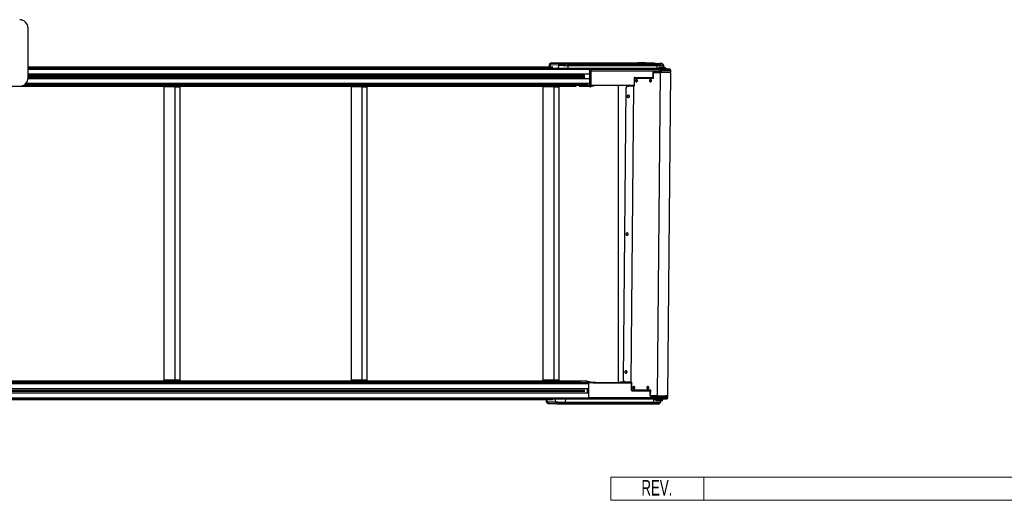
# Model space of a CAD drawing. Header units: millimetres. Extents: x 0 to 420, y 0 to 297.
# Tile 6 of 23: x 139 to 266, y 66 to 128. Entities that reach past the tile are written whole.
import ezdxf
from ezdxf.enums import TextEntityAlignment as Align

# ---------------------------------------------------------------- set-up
doc = ezdxf.new("R2010")
doc.units = ezdxf.units.MM
doc.layers.add('CARTIGLIO', color=140, linetype='Continuous')
doc.styles.add('SLDTEXTSTYLE0', font='TXT', dxfattribs={"width": 0.638298})

# ---------------------------------------------------------------- blocks, each defined once
blk = doc.blocks.new('SW_NOTE_0_27')
at = {"layer": 'CARTIGLIO', "color": 0, "insert": (2.34, 2.58), "char_height": 2, "attachment_point": 2, "style": 'SLDTEXTSTYLE0'}
blk.add_mtext('REV.', dxfattribs=at)
blk = doc.blocks.new('Cartiglio ALUSIC')
at = {"color": 161, "linetype": 'Continuous', "lineweight": 18}
for p, q in [((113.97, 151), (113.97, 154)), ((113.97, 154), (313.62, 154)), ((125.97, 154), (125.97, 151)), ((113.97, 151), (313.62, 151))]:
    blk.add_line(p, q, dxfattribs=at)
at = {"layer": 'CARTIGLIO', "color": 140}
blk.add_blockref('SW_NOTE_0_27', (117.57, 151.04), dxfattribs=at)
at = {"layer": 'CARTIGLIO', "color": 140, "style": 'SLDTEXTSTYLE0', "width": 0.638298}
for tag, p in [('AUTOATTR8', (219.24, 110)), ('AUTOATTR9', (218.12, 100.42)), ('AUTOATTR0', (249.03, 100.31))]:
    blk.add_attdef(tag, text='', height=4, dxfattribs=at).set_placement(p, align=Align.TOP_CENTER)
at = {"layer": 'CARTIGLIO', "color": 140}
for tag in ['AUTOATTR13', 'AUTOATTR12', 'AUTOATTR11', 'AUTOATTR10', 'AUTOATTR7', 'AUTOATTR6', 'AUTOATTR5', 'AUTOATTR4', 'AUTOATTR3', 'AUTOATTR2', 'AUTOATTR1']:
    blk.add_attdef(tag, (0, 0), '', height=4, dxfattribs=at)

msp = doc.modelspace()

# ---------------------------------------------------------------- linework, layer by layer
at = {"color": 7, "linetype": 'Continuous', "lineweight": 25}
for p, q in [((207.66798, 122.06705), (139.959, 122.06705)), ((207.19995, 122.37174), (207.18665, 122.06705)), ((207.40711, 122.58933), (207.22264, 122.42033)), ((207.32813, 122.36338), (207.31658, 122.06705)), ((208.40426, 122.32581), (207.32813, 122.36338)), ((207.34773, 122.41195), (207.50771, 122.58258)), ((207.34773, 122.41195), (208.42385, 122.37438)), ((208.58384, 122.54501), (207.50771, 122.58258)), ((207.54907, 122.60132), (208.62519, 122.56375)), ((218.64719, 122.6234), (207.78065, 122.6136)), ((208.40426, 122.32581), (208.38993, 121.95819)), ((208.42385, 122.37438), (208.58384, 122.54501)), ((209.39021, 122.57779), (209.39035, 122.57738)), ((209.40991, 122.59954), (209.40712, 122.59978)), ((210.30347, 122.56772), (209.45495, 122.59734)), ((209.45495, 122.59734), (209.45678, 122.59731)), ((210.3053, 122.56769), (209.45678, 122.59731)), ((220.98877, 122.54166), (209.56032, 122.55147)), ((209.58211, 122.53191), (221.01057, 122.5221)), ((209.66512, 122.35808), (209.58211, 122.53191)), ((209.60236, 122.60516), (216.76983, 122.61163)), ((221.09357, 122.34827), (209.66512, 122.35808)), ((209.67491, 122.30913), (221.10337, 122.29932)), ((209.67751, 121.95819), (209.67491, 122.30913)), ((210.30347, 122.56772), (210.3053, 122.56769)), ((210.8987, 122.5599), (218.43681, 122.55343)), ((216.80464, 122.5646), (211.25709, 122.5596)), ((216.80646, 122.55483), (216.80464, 122.5646)), ((219.20141, 122.59353), (219.20068, 122.59358)), ((219.80583, 122.57223), (219.21539, 122.59284)), ((219.21539, 122.59284), (219.21722, 122.59281)), ((219.80765, 122.57219), (219.21722, 122.59281)), ((219.27918, 122.59588), (220.70255, 122.59588)), ((219.80583, 122.57223), (219.80765, 122.57219)), ((220.04385, 122.56918), (221.46721, 122.56918)), ((220.70255, 122.59588), (220.61419, 122.59896)), ((220.61419, 122.59896), (220.61601, 122.59893)), ((220.70438, 122.59585), (220.61601, 122.59893)), ((220.70255, 122.59588), (220.70438, 122.59585)), ((220.75719, 122.56918), (220.75284, 122.57383)), ((221.01057, 122.5221), (221.09357, 122.34827)), ((221.10337, 122.29932), (221.10602, 121.94066)), ((221.38497, 122.02457), (221.38596, 122.02527)), ((221.46721, 122.56918), (221.55558, 122.5661)), ((221.46721, 122.56918), (221.46904, 122.56915)), ((221.5574, 122.56607), (221.46904, 122.56915)), ((221.55558, 122.5661), (221.5574, 122.56607)), ((221.97203, 122.36289), (221.79053, 122.53507)), ((222.00153, 122.0243), (221.99395, 122.31374)), ((139.959, 121.95819), (212.27427, 121.95819)), ((139.959, 121.81871), (212.34401, 121.81871)), ((139.959, 121.20148), (212.34001, 121.20148)), ((139.959, 121.18405), (211.80621, 121.18405)), ((139.959, 120.98901), (211.80473, 120.98901)), ((139.959, 120.97669), (211.80209, 120.97669)), ((139.959, 120.92437), (211.77557, 120.92437)), ((139.959, 120.89973), (211.77538, 120.89973)), ((139.959, 120.84741), (211.80111, 120.84741)), ((139.959, 120.83509), (211.80357, 120.83509)), ((212.30017, 121.94822), (221.10602, 121.94066)), ((221.15341, 121.83789), (212.34272, 121.84545)), ((212.34401, 121.81871), (212.34401, 121.73063)), ((212.34401, 121.80517), (212.54567, 121.79813)), ((212.51034, 121.72958), (212.34401, 121.73538)), ((212.37425, 121.72958), (212.34401, 121.73063)), ((212.51034, 121.72958), (212.37425, 121.72958)), ((212.4608, 119.70317), (212.45863, 121.55829)), ((212.45863, 121.55829), (212.59344, 121.55829)), ((221.45312, 121.79813), (212.54567, 121.79813)), ((212.5816, 119.70317), (212.59344, 121.55829)), ((212.61649, 119.70195), (212.62877, 121.62685)), ((212.62877, 121.62685), (221.53876, 121.62685)), ((218.23186, 120.74857), (220.53652, 120.74857)), ((218.45894, 120.74857), (218.45709, 120.67987)), ((218.46559, 120.74857), (218.46414, 120.67987)), ((218.4905, 120.67987), (218.49045, 120.74857)), ((220.27091, 120.74857), (220.26906, 120.67987)), ((220.27756, 120.74857), (220.27612, 120.67987)), ((220.30247, 120.67987), (220.30242, 120.74857)), ((220.59989, 121.37776), (220.59631, 120.81713)), ((220.637, 120.7496), (220.63639, 120.67987)), ((220.66976, 121.30649), (220.6443, 121.30738)), ((220.65968, 121.44632), (221.54034, 121.44632)), ((220.66428, 120.6789), (220.66976, 121.30649)), ((220.70561, 121.3771), (220.73076, 121.37622)), ((220.73076, 121.37622), (221.51595, 121.37622)), ((220.7906, 121.3771), (220.7936, 121.44632)), ((220.79061, 121.37719), (221.48806, 121.37719)), ((221.51595, 121.37622), (221.15202, 79.6763)), ((221.26605, 121.83787), (221.15341, 121.83789)), ((221.31549, 121.9678), (221.2981, 121.87399)), ((221.48806, 121.37719), (221.51595, 121.37622)), ((221.49344, 121.44632), (221.49284, 121.37719)), ((221.53876, 121.62685), (221.54034, 121.44632)), ((222.05082, 121.3788), (222.05142, 121.44762)), ((222.0924, 121.44786), (222.09329, 121.37908)), ((222.25414, 121.86565), (222.23839, 121.95974)), ((222.39061, 121.84253), (222.2611, 121.84705)), ((222.26115, 121.84697), (222.38605, 121.84261)), ((222.31764, 121.80853), (222.31429, 121.80889)), ((222.39061, 121.84253), (222.38605, 121.84261)), ((222.42755, 121.38259), (222.42727, 121.45099)), ((222.52247, 121.45242), (222.52274, 121.3842)), ((222.54698, 79.70064), (222.91092, 121.40056)), ((222.57363, 121.38525), (222.57439, 121.45334)), ((222.6229, 121.45434), (222.62275, 121.38641)), ((222.7999, 121.40941), (222.79902, 121.45989)), ((222.80021, 121.40977), (222.85488, 121.40946)), ((222.90486, 121.47015), (222.90013, 121.65062)), ((67.5277, 119.6218), (210.67367, 119.6218)), ((139.42796, 119.77575), (210.97704, 119.77575)), ((139.4479, 119.7877), (211.22716, 119.7877)), ((139.55882, 119.8659), (212.26016, 119.8659)), ((139.70241, 120.00539), (212.33098, 120.00539)), ((139.9561, 120.62261), (212.33564, 120.62261)), ((139.95725, 120.64005), (211.8021, 120.64005)), ((158.93518, 119.55206), (157.54032, 119.55206)), ((157.54032, 81.68165), (157.54032, 119.55206)), ((158.93518, 119.55206), (159.53917, 119.55206)), ((158.93518, 81.68165), (158.93518, 119.55206)), ((159.53917, 119.55206), (159.53917, 81.68165)), ((183.09483, 119.55206), (181.69997, 119.55206)), ((181.69997, 81.68165), (181.69997, 119.55206)), ((183.09483, 81.68165), (183.09483, 119.55206)), ((183.09483, 119.55206), (183.69882, 119.55206)), ((183.69882, 119.55206), (183.69882, 81.68165)), ((207.8371, 119.55206), (206.44224, 119.55206)), ((206.44224, 81.68165), (206.44224, 119.55206)), ((207.8371, 81.68165), (207.8371, 119.55206)), ((207.8371, 119.55206), (208.44109, 119.55206)), ((208.44109, 119.55206), (208.44109, 81.68165)), ((210.87441, 119.75855), (210.87443, 119.76061)), ((211.46365, 119.73798), (210.87441, 119.75855)), ((211.09375, 119.71437), (211.11768, 119.57795)), ((212.42815, 119.66567), (211.10324, 119.71192)), ((211.10324, 119.71192), (211.12716, 119.5755)), ((212.45208, 119.52925), (211.12716, 119.5755)), ((211.12758, 119.72763), (211.20649, 119.74696)), ((211.46685, 119.8659), (211.46365, 119.73798)), ((211.49385, 119.73798), (211.46365, 119.73798)), ((211.49415, 119.8659), (211.49385, 119.73798)), ((211.55431, 119.73587), (211.49385, 119.73798)), ((211.5543, 119.73482), (211.5553, 119.8659)), ((212.4608, 119.70317), (211.5543, 119.73482)), ((212.45208, 119.52925), (212.42815, 119.66567)), ((212.4608, 119.70317), (212.5816, 119.70317)), ((212.61621, 119.70196), (212.52223, 119.67895)), ((212.52223, 119.67895), (212.54615, 119.54253)), ((213.19717, 119.70195), (212.54615, 119.54253)), ((212.5816, 119.70317), (212.61649, 119.70195)), ((218.17321, 119.70195), (212.61649, 119.70195)), ((216.10611, 119.70195), (216.10611, 81.40176)), ((217.41598, 119.63598), (217.43506, 119.63503)), ((218.05529, 119.63392), (217.41598, 119.63598)), ((218.07437, 119.63296), (217.43506, 119.63503)), ((218.07437, 119.63296), (217.74086, 81.41966)), ((218.10522, 119.63291), (217.77171, 81.41961)), ((218.05529, 119.63392), (218.07437, 119.63296)), ((218.07733, 119.63389), (218.10522, 119.63291)), ((218.15089, 119.63389), (218.07733, 119.63389)), ((218.17879, 119.63291), (218.10522, 119.63291)), ((218.15149, 119.70195), (218.15089, 119.63389)), ((218.15089, 119.63389), (218.17879, 119.63291)), ((218.17206, 120.67941), (218.17321, 119.70195)), ((218.18731, 120.60916), (218.17215, 120.60969)), ((218.18731, 120.60916), (218.17879, 119.63291)), ((218.22042, 120.67987), (218.24831, 120.6789)), ((220.63639, 120.67987), (218.22042, 120.67987)), ((218.24831, 120.6789), (220.66428, 120.6789)), ((218.45174, 120.48139), (218.44366, 120.18098)), ((218.46001, 120.48372), (218.45356, 120.17774)), ((218.49086, 120.17907), (218.49064, 120.48415)), ((220.26372, 120.48139), (220.25563, 120.18098)), ((220.27198, 120.48372), (220.26553, 120.17774)), ((220.30284, 120.17907), (220.30262, 120.48415)), ((220.63639, 120.67987), (220.66428, 120.6789)), ((217.08526, 119.28838), (216.75784, 81.7724)), ((217.10434, 119.28742), (216.77692, 81.77144)), ((217.10434, 119.28742), (217.08526, 119.28838)), ((67.5277, 81.61191), (210.67367, 81.61191)), ((67.84619, 81.45797), (210.99216, 81.45797)), ((68.09616, 81.44602), (211.24213, 81.44602)), ((69.17669, 81.36781), (212.27427, 81.36781)), ((158.93518, 81.68165), (157.54032, 81.68165)), ((159.53917, 81.68165), (158.93518, 81.68165)), ((183.09483, 81.68165), (181.69997, 81.68165)), ((183.69882, 81.68165), (183.09483, 81.68165)), ((207.8371, 81.68165), (206.44224, 81.68165)), ((208.44109, 81.68165), (207.8371, 81.68165)), ((210.78602, 81.5778), (210.77614, 81.52657)), ((210.79555, 81.5791), (210.7844, 81.5213)), ((212.12046, 81.53284), (210.79555, 81.5791)), ((212.09416, 81.39643), (211.28335, 81.42473)), ((211.62746, 81.36781), (211.29856, 81.37929)), ((211.79659, 81.36781), (211.31122, 81.38475)), ((212.09416, 81.39643), (212.12046, 81.53284)), ((212.21428, 81.51713), (212.18798, 81.38071)), ((212.24043, 81.36781), (212.18798, 81.38071)), ((212.87528, 81.35457), (212.21428, 81.51713)), ((217.51752, 81.3526), (212.30594, 81.3526)), ((217.83849, 81.34919), (212.30909, 81.34919)), ((212.87528, 81.35457), (212.8749, 81.3526)), ((212.88184, 81.35354), (212.88452, 81.35345)), ((212.88451, 81.3526), (212.88452, 81.35345)), ((212.88452, 81.35345), (217.37175, 81.35345)), ((217.81722, 81.40213), (216.33961, 81.40213)), ((216.40208, 81.40238), (217.81723, 81.40238)), ((216.75784, 81.7724), (216.77692, 81.77144)), ((216.77257, 81.40578), (217.78759, 81.40578)), ((217.06801, 81.42307), (217.08709, 81.42211)), ((217.10156, 81.42172), (217.74086, 81.41966)), ((217.37174, 81.3526), (217.37175, 81.35345)), ((217.388, 81.35362), (217.38799, 81.3526)), ((217.388, 81.35362), (217.42256, 81.35527)), ((217.42253, 81.3526), (217.42256, 81.35527)), ((217.42256, 81.35527), (217.81681, 81.35527)), ((217.54802, 81.35405), (217.51752, 81.3526)), ((217.8168, 81.35405), (217.54802, 81.35405)), ((217.77171, 81.41961), (217.84528, 81.41961)), ((217.81678, 81.35101), (217.78619, 81.35101)), ((217.78619, 81.35101), (217.83849, 81.34919)), ((217.78759, 81.40578), (217.81726, 81.40579)), ((217.81738, 81.41961), (217.81677, 81.34994)), ((217.82029, 80.37292), (217.83849, 81.34919)), ((217.84528, 81.41961), (217.83676, 80.44336)), ((69.14371, 80.04967), (211.80511, 80.04967)), ((69.14859, 80.24471), (211.80364, 80.24471)), ((69.1489, 80.25703), (211.80099, 80.25703)), ((69.15021, 80.30935), (211.77448, 80.30935)), ((69.15083, 80.33399), (211.7743, 80.33399)), ((69.15214, 80.3863), (211.80002, 80.3863)), ((69.15244, 80.39862), (211.80247, 80.39862)), ((69.15732, 80.59366), (211.801, 80.59366)), ((69.19804, 81.22832), (212.34401, 81.22832)), ((69.19804, 80.6111), (212.34401, 80.6111)), ((212.1123, 80.6111), (212.10151, 80.03223)), ((212.23869, 80.6111), (212.23228, 80.03223)), ((212.27359, 80.6111), (212.26718, 80.03223)), ((212.34401, 80.6111), (212.34401, 81.22832)), ((217.82161, 80.44389), (217.83676, 80.44336)), ((217.86683, 80.37463), (217.89472, 80.37366)), ((218.10598, 80.30487), (217.86856, 80.30487)), ((217.87523, 80.30397), (217.87887, 80.30384)), ((217.87887, 80.30384), (220.18354, 80.30384)), ((220.31251, 80.37363), (217.89655, 80.37363)), ((218.10346, 80.57112), (218.10062, 80.87155)), ((218.10598, 80.30487), (218.10533, 80.37363)), ((218.11264, 80.30518), (218.10598, 80.30487)), ((218.11168, 80.5688), (218.11058, 80.87479)), ((218.11264, 80.30518), (218.11239, 80.37363)), ((218.13746, 80.30487), (218.11264, 80.30518)), ((218.13871, 80.37363), (218.13746, 80.30487)), ((219.91796, 80.30487), (218.13746, 80.30487)), ((218.14784, 80.8754), (218.14229, 80.57032)), ((219.91544, 80.57112), (219.9126, 80.87155)), ((219.91796, 80.30487), (219.91731, 80.37363)), ((219.92461, 80.30518), (219.91796, 80.30487)), ((219.92366, 80.5688), (219.92255, 80.87479)), ((219.92461, 80.30518), (219.92436, 80.37363)), ((219.94944, 80.30487), (219.92461, 80.30518)), ((219.95069, 80.37363), (219.94944, 80.30487)), ((220.15407, 80.30487), (219.94944, 80.30487)), ((219.95981, 80.8754), (219.95427, 80.57032)), ((220.18354, 80.30384), (220.15407, 80.30487)), ((220.18536, 80.30381), (220.15589, 80.30484)), ((220.23593, 79.67541), (220.24213, 80.23537)), ((220.28461, 80.37363), (220.28401, 80.30487)), ((220.30704, 79.74604), (220.31251, 80.37363)), ((69.1283, 79.27552), (212.27427, 79.27552)), ((69.19804, 80.03223), (212.34401, 80.03223)), ((69.19804, 79.41501), (212.34401, 79.41501)), ((70.94483, 79.16666), (207.66798, 79.16666)), ((206.81413, 79.16666), (206.82069, 78.91625)), ((206.84252, 78.86727), (207.02402, 78.69508)), ((206.94887, 78.9079), (206.94331, 79.16666)), ((206.94887, 78.9079), (208.025, 78.87033)), ((208.04375, 78.82177), (206.96762, 78.85934)), ((206.96762, 78.85934), (207.12463, 78.6887)), ((208.025, 78.87033), (208.01628, 79.27552)), ((208.04375, 78.82177), (208.20075, 78.65113)), ((209.28501, 78.80547), (209.19903, 78.63802)), ((220.71347, 78.79566), (209.28501, 78.80547)), ((209.30615, 79.27552), (209.29565, 78.85365)), ((209.29565, 78.85365), (220.72411, 78.84384)), ((210.73837, 79.21064), (210.73907, 79.27552)), ((220.73302, 79.20206), (210.73837, 79.21064)), ((211.77076, 79.27552), (212.17443, 79.26143)), ((221.08188, 79.26143), (212.17443, 79.26143)), ((212.34401, 79.41501), (212.34401, 80.03223)), ((212.34401, 79.42664), (221.17046, 79.42664)), ((220.28158, 79.74692), (220.30704, 79.74604)), ((220.28734, 79.60744), (220.42847, 79.60744)), ((220.29088, 79.60707), (220.29453, 79.60694)), ((220.29453, 79.60694), (221.17518, 79.60694)), ((220.33985, 79.67721), (220.365, 79.67633)), ((220.36683, 79.6763), (221.15202, 79.6763)), ((220.42669, 79.6763), (220.42847, 79.60744)), ((220.42711, 79.66012), (220.46725, 79.66012)), ((220.42724, 79.65519), (220.8287, 79.64118)), ((220.87412, 79.62897), (220.42784, 79.63168)), ((220.42793, 79.62847), (220.91053, 79.62554)), ((220.4284, 79.61035), (221.0775, 79.61035)), ((221.00989, 79.64118), (220.46725, 79.66012)), ((220.62748, 78.62821), (220.71347, 78.79566)), ((220.72411, 78.84384), (220.73302, 79.20206)), ((220.81468, 79.64026), (220.8142, 79.62934)), ((220.92586, 79.222), (220.9416, 79.12791)), ((220.96816, 79.63631), (221.05531, 79.63327)), ((220.98394, 79.62437), (220.98379, 79.61035)), ((221.12889, 79.6763), (221.12845, 79.6259)), ((221.17046, 79.42664), (221.17518, 79.60694)), ((221.40744, 78.64048), (221.59191, 78.80948)), ((221.61469, 78.85823), (221.62348, 79.05944)), ((221.68638, 79.62103), (221.68687, 79.6777)), ((221.72723, 79.67795), (221.72569, 79.62682)), ((221.8645, 79.11985), (221.88189, 79.21366)), ((221.88903, 79.61453), (221.88899, 79.61993)), ((222.06136, 79.61734), (222.06273, 79.68113)), ((222.15799, 79.68257), (222.15664, 79.61963)), ((222.20942, 79.62131), (222.20982, 79.6835)), ((222.25752, 79.62328), (222.25844, 79.68449)), ((222.25869, 79.64308), (222.25799, 79.6233)), ((222.43347, 79.64308), (222.25869, 79.64308)), ((222.43511, 79.69006), (222.43347, 79.64308)), ((222.53183, 79.45037), (222.5397, 79.63073)), ((207.12463, 78.6887), (208.20075, 78.65113)), ((207.16383, 78.67), (208.23996, 78.63243)), ((208.24178, 78.6324), (208.23996, 78.63243)), ((220.60536, 78.61031), (209.17691, 78.62012)), ((209.19903, 78.63802), (220.62748, 78.62821))]:
    msp.add_line(p, q, dxfattribs=at)
at = {"color": 7, "linetype": 'Continuous', "lineweight": 25, "flags": 128}
for points in [[(207.58768, 122.61253), (207.58657, 122.61251), (207.51913, 122.61135), (207.47493, 122.60982), (207.45558, 122.60798), (207.4618, 122.6059), (207.46622, 122.60545)], [(207.46622, 122.60545), (207.49334, 122.60365), (207.54907, 122.60132)], [(207.78065, 122.6136), (207.67481, 122.61327), (207.58768, 122.61253)], [(209.40431, 122.59979), (209.3994, 122.60026), (209.39545, 122.60158), (209.40776, 122.60275), (209.4359, 122.60373), (209.47883, 122.60447), (209.535, 122.60495), (209.60236, 122.60516)], [(209.45495, 122.59734), (209.41948, 122.59883), (209.40431, 122.59979)], [(219.32891, 122.5702), (219.33452, 122.56865), (219.33376, 122.56697)], [(220.75284, 122.57383), (220.75325, 122.57336), (220.75521, 122.56918)], [(221.55558, 122.5661), (221.6386, 122.56282), (221.69819, 122.5596), (221.73325, 122.55649), (221.74317, 122.55356), (221.74239, 122.55311)], [(222.11761, 122.02137), (222.15575, 122.01967), (222.17013, 122.01807), (222.16991, 122.01772)], [(212.27427, 121.95819), (212.28788, 121.95551), (212.30096, 121.94757), (212.31302, 121.93468), (212.32359, 121.91734), (212.33226, 121.8962), (212.3387, 121.87208), (212.34267, 121.84592), (212.34401, 121.81871)], [(221.10602, 121.94066), (221.29389, 121.94075), (221.31048, 121.94078)], [(221.10602, 121.94066), (221.10706, 121.92074), (221.10983, 121.90161), (221.11423, 121.88399), (221.12011, 121.86851), (221.12725, 121.85576), (221.13538, 121.84619), (221.14421, 121.84016), (221.15341, 121.83789)], [(221.22913, 121.81718), (221.22901, 121.8171), (221.23052, 121.8163)], [(221.53876, 121.62685), (221.53687, 121.66005), (221.53185, 121.69193), (221.52387, 121.7213), (221.51324, 121.74709), (221.50035, 121.76835), (221.48566, 121.7843), (221.46972, 121.79435), (221.45312, 121.79813)], [(222.80021, 121.40977), (222.84013, 121.40551), (222.85502, 121.40142), (222.84473, 121.39754), (222.80936, 121.39392), (222.74924, 121.39059), (222.66491, 121.38757), (222.55715, 121.38489), (222.42697, 121.38259), (222.27555, 121.38067), (222.10428, 121.37916), (221.91476, 121.37807), (221.70872, 121.37741), (221.48806, 121.37719)], [(222.85488, 121.40946), (222.89562, 121.40511), (222.91081, 121.40094), (222.90031, 121.39698), (222.86422, 121.39329), (222.80287, 121.38989), (222.71682, 121.38681), (222.60686, 121.38408), (222.47402, 121.38172), (222.31951, 121.37977), (222.14475, 121.37822), (221.95136, 121.37711), (221.74112, 121.37644), (221.51595, 121.37622)], [(221.53876, 121.62685), (221.76331, 121.62708), (221.97259, 121.62776), (222.16458, 121.62889), (222.33744, 121.63046), (222.4895, 121.63246), (222.6193, 121.63485), (222.72558, 121.63763), (222.80732, 121.64076), (222.86374, 121.64422), (222.89429, 121.64796), (222.90013, 121.65062)], [(222.32092, 121.80683), (222.3201, 121.80817), (222.31764, 121.80853)], [(222.70855, 121.82521), (222.726, 121.82164), (222.72189, 121.8179), (222.71684, 121.81697)], [(211.12758, 119.72763), (211.1167, 119.72478), (211.10758, 119.72199), (211.10056, 119.71937), (211.09593, 119.71703), (211.09385, 119.71504), (211.0944, 119.71349), (211.09758, 119.71244), (211.10324, 119.71192)], [(211.12716, 119.5755), (211.1215, 119.57602), (211.11833, 119.57707), (211.11768, 119.57795)], [(218.48824, 120.48713), (218.43613, 120.47519), (218.39174, 120.44118), (218.36184, 120.39028), (218.35097, 120.33023), (218.36079, 120.27019), (218.3898, 120.21929), (218.4336, 120.18528), (218.4855, 120.17334), (218.53761, 120.18528), (218.58199, 120.21929), (218.6119, 120.27019), (218.62277, 120.33023), (218.61294, 120.39028), (218.58393, 120.44118), (218.54014, 120.47519), (218.48824, 120.48713)], [(220.30021, 120.48713), (220.2481, 120.47519), (220.20372, 120.44118), (220.17381, 120.39028), (220.16294, 120.33023), (220.17276, 120.27019), (220.20178, 120.21929), (220.24557, 120.18528), (220.29747, 120.17334), (220.34958, 120.18528), (220.39397, 120.21929), (220.42387, 120.27019), (220.43474, 120.33023), (220.42492, 120.39028), (220.3959, 120.44118), (220.35211, 120.47519), (220.30021, 120.48713)], [(217.57096, 118.30964), (217.56026, 118.36971), (217.52874, 118.42072), (217.48119, 118.45488), (217.42487, 118.46701), (217.36834, 118.45525), (217.3202, 118.42139), (217.28779, 118.37059), (217.27604, 118.31059), (217.28674, 118.25051), (217.31826, 118.1995), (217.36581, 118.16534), (217.42213, 118.15321), (217.47866, 118.16498), (217.5268, 118.19883), (217.55921, 118.24963), (217.57096, 118.30964)], [(217.41577, 100.5279), (217.40507, 100.58798), (217.37354, 100.63898), (217.326, 100.67315), (217.26968, 100.68527), (217.21315, 100.67351), (217.16501, 100.63965), (217.1326, 100.58886), (217.12085, 100.52885), (217.13155, 100.46877), (217.16307, 100.41777), (217.21062, 100.3836), (217.26694, 100.37148), (217.32347, 100.38324), (217.37161, 100.4171), (217.40402, 100.46789), (217.41577, 100.5279)], [(217.26057, 82.74616), (217.24987, 82.80624), (217.21835, 82.85724), (217.17081, 82.89141), (217.11449, 82.90354), (217.05796, 82.89177), (217.00982, 82.85792), (216.97741, 82.80712), (216.96566, 82.74711), (216.97636, 82.68704), (217.00788, 82.63603), (217.05542, 82.60187), (217.11175, 82.58974), (217.16828, 82.6015), (217.21642, 82.63536), (217.24883, 82.68616), (217.26057, 82.74616)], [(212.34401, 81.22832), (212.34267, 81.25554), (212.3387, 81.2817), (212.33226, 81.30582), (212.32359, 81.32696), (212.31302, 81.3443), (212.30096, 81.35719), (212.28788, 81.36513), (212.27427, 81.36781)], [(212.80594, 81.37162), (212.85257, 81.37079), (212.93203, 81.36972), (213.01518, 81.369), (213.09464, 81.36867), (213.16335, 81.36878), (213.2152, 81.36931), (213.24558, 81.37022), (213.2518, 81.37142), (213.23331, 81.3728), (213.19173, 81.37425), (213.13078, 81.37564), (213.05586, 81.37684), (212.97364, 81.37775), (212.89141, 81.37828), (212.81649, 81.37838), (212.77899, 81.37825)], [(218.14256, 80.87919), (218.09045, 80.86724), (218.04606, 80.83323), (218.01616, 80.78233), (218.00529, 80.72229), (218.01511, 80.66225), (218.04413, 80.61134), (218.08792, 80.57733), (218.13982, 80.56539), (218.19193, 80.57733), (218.23631, 80.61134), (218.26622, 80.66225), (218.27709, 80.72229), (218.26727, 80.78233), (218.23825, 80.83323), (218.19446, 80.86724), (218.14256, 80.87919)], [(219.95453, 80.87919), (219.90242, 80.86724), (219.85804, 80.83323), (219.82813, 80.78233), (219.81726, 80.72229), (219.82708, 80.66225), (219.8561, 80.61134), (219.89989, 80.57733), (219.95179, 80.56539), (220.0039, 80.57733), (220.04829, 80.61134), (220.07819, 80.66225), (220.08906, 80.72229), (220.07924, 80.78233), (220.05022, 80.83323), (220.00643, 80.86724), (219.95453, 80.87919)], [(212.27427, 79.27552), (212.28788, 79.2782), (212.30096, 79.28614), (212.31302, 79.29903), (212.32359, 79.31638), (212.33226, 79.33751), (212.3387, 79.36163), (212.34267, 79.3878), (212.34401, 79.41501)], [(220.92918, 79.20216), (220.92088, 79.20215), (220.73302, 79.20206)], [(220.8287, 79.64118), (220.81725, 79.64069), (220.81499, 79.6401), (220.82204, 79.63944), (220.83803, 79.63874), (220.86209, 79.63804), (220.89295, 79.63738), (220.92895, 79.63679), (220.96816, 79.63631)], [(221.68643, 79.62763), (221.72796, 79.62677), (221.80215, 79.62486), (221.85509, 79.62291), (221.88394, 79.62103), (221.88714, 79.61931), (221.86452, 79.61786), (221.8173, 79.61674), (221.74801, 79.61602), (221.6604, 79.61573), (221.55917, 79.6159), (221.44977, 79.61652), (221.33809, 79.61754), (221.23015, 79.61891), (221.13174, 79.62057), (221.04817, 79.62242), (220.98394, 79.62437), (220.98394, 79.62437)], [(221.0775, 79.61035), (221.29147, 79.61057), (221.49047, 79.61124), (221.67248, 79.61235), (221.83566, 79.61388), (221.97836, 79.61583), (222.09914, 79.61817), (222.19678, 79.62087), (222.27028, 79.62392), (222.31891, 79.62727), (222.34217, 79.63091), (222.33983, 79.63478), (222.31191, 79.63885), (222.25869, 79.64308)], [(221.17046, 79.42664), (221.16799, 79.39358), (221.16241, 79.36207), (221.15393, 79.33328), (221.14286, 79.30824), (221.1296, 79.2879), (221.11464, 79.27298), (221.09854, 79.26405), (221.08188, 79.26143)], [(221.12846, 79.62724), (221.12576, 79.62691), (221.13205, 79.62559), (221.1628, 79.62414)], [(221.1628, 79.62414), (221.21529, 79.62268), (221.28485, 79.62136), (221.3653, 79.62028), (221.4495, 79.61955), (221.52995, 79.61922), (221.59952, 79.61933), (221.65202, 79.61987), (221.68278, 79.62078), (221.68908, 79.622), (221.68639, 79.62237)], [(221.17046, 79.42664), (221.39501, 79.42686), (221.60429, 79.42755), (221.79628, 79.42868), (221.96914, 79.43025), (222.1212, 79.43225), (222.25099, 79.43464), (222.35727, 79.43742), (222.43902, 79.44055), (222.49544, 79.44401), (222.52599, 79.44775), (222.53183, 79.45037)], [(221.17518, 79.60694), (221.39276, 79.60715), (221.59613, 79.60779), (221.78347, 79.60885), (221.95309, 79.61032), (222.10348, 79.61219), (222.23328, 79.61444), (222.34133, 79.61705), (222.42665, 79.61999), (222.48848, 79.62325), (222.52627, 79.62679), (222.53968, 79.63057), (222.52857, 79.63457), (222.49307, 79.63876), (222.43347, 79.64308)]]:
    msp.add_lwpolyline(points, dxfattribs=at)
at = {"color": 7, "linetype": 'Continuous', "lineweight": 25}
for centre, radius, start, end in [((138.88671, 127.1352), 1.0723, 0, 90), ((207.30283, 122.96224), 0.59939, 260.1172414, 272.4197939), ((207.32, 122.93437), 0.52316, 259.2759917, 273.037955), ((207.4035, 122.36121), 0.0754, 137.7073924, 178.3485787), ((207.49355, 123.125), 0.5426, 260.8329942, 271.4955057), ((207.5499, 122.54446), 0.05686, 90.8402784, 137.899009), ((208.68237, 107.181), 15.41305, 87.3677986, 91.6232177), ((208.30497, 122.88665), 0.30459, 258.7925174, 273.2084623), ((208.94323, 140.62275), 18.05091, 268.0278345, 271.4193661), ((208.47963, 122.32364), 0.0754, 137.7073924, 178.3485787), ((209.65032, 168.82343), 46.51431, 268.4649352, 270.0302947), ((209.62926, 166.89568), 44.53762, 268.4491035, 270.0461264), ((208.62603, 122.50689), 0.05686, 90.8402784, 137.899009), ((209.56129, 158.96062), 36.42872, 268.4624688, 270.0327611), ((209.54081, 156.67569), 34.12423, 268.4624688, 270.0327611), ((209.5545, 122.52306), 0.029, 17.7603116, 78.4209392), ((209.59871, 122.5754), 0.02999, 32.4176643, 82.9996731), ((209.55574, 122.31073), 0.11919, 359.227343, 23.4046973), ((210.88628, 144.28083), 21.72093, 268.4624688, 270.0327611), ((217.22698, 71.79235), 50.82133, 87.6296244, 90.5153953), ((216.75507, 122.56431), 0.04957, 0.3431361, 72.6738024), ((216.81682, 24.60545), 97.95916, 89.1397161, 90.0071236), ((218.68765, 135.66114), 13.11011, 268.9036817, 272.8248817), ((218.77386, 53.65266), 68.97086, 88.4710092, 90.105229), ((219.27729, 122.57334), 0.02262, 48.1260906, 85.20754), ((220.69329, 122.55974), 0.03731, 14.6675948, 75.6256251), ((220.70194, 122.52615), 0.06974, 43.1371913, 88.0006089), ((221.20155, 133.34705), 10.80749, 268.8718741, 272.8684322), ((220.98295, 122.51325), 0.029, 17.7603116, 78.4209392), ((221.26553, 130.64303), 8.12493, 268.2017583, 273.7048156), ((221.34716, 133.48922), 11.14384, 268.6960529, 273.2142431), ((220.98419, 122.30092), 0.11919, 359.227343, 23.4046973), ((221.37475, 133.04609), 10.7502, 268.5534435, 273.3019873), ((221.86729, 132.31448), 10.30121, 267.3163569, 271.6834624), ((221.68145, 108.81486), 13.21372, 88.108442, 91.2813831), ((220.7359, 121.31018), 0.06624, 94.4440195, 183.1916036), ((221.43181, 118.00096), 3.8216, 88.7991954, 93.0401538), ((221.90622, 136.83253), 15.03143, 267.4235223, 271.5808939), ((221.87659, 133.3951), 11.53562, 267.1255344, 271.8755747), ((221.36319, 122.2224), 0.25903, 259.388148, 273.1211847), ((221.87291, 135.93804), 13.98308, 267.9687964, 271.4977389), ((221.76712, 143.13317), 21.33735, 269.1568114, 272.5510811), ((221.95329, 136.87782), 15.43702, 268.4670975, 273.5340456), ((222.32746, 117.75919), 4.08384, 84.6455403, 89.178007), ((138.88671, 120.70142), 1.0723, 270, 0), ((211.04856, 119.2766), 0.50962, 109.0598361, 137.3609858), ((212.41524, 120.09692), 0.43144, 271.7146995, 284.3569982), ((212.43917, 119.9605), 0.43144, 271.7146995, 284.3569982), ((217.42605, 119.29528), 0.34086, 91.6916984, 181.1595979), ((217.44513, 119.29432), 0.34086, 91.6916984, 181.1595979), ((218.07781, 126.48638), 6.8525, 269.8117144, 269.9959627), ((218.1059, 129.2264), 9.59349, 269.8117144, 269.9959627), ((218.22188, 120.62114), 0.05875, 91.4208365, 147.926491), ((218.25345, 120.61285), 0.06624, 94.4440195, 183.1916036), ((218.43842, 120.33193), 0.15986, 280.4715853, 75.5296324), ((220.25029, 120.33187), 0.15995, 280.947752, 75.4999209), ((217.39593, 118.3115), 0.15763, 273.6998165, 80.5452856), ((217.24074, 100.52976), 0.15763, 273.6998164, 80.5452856), ((217.08555, 82.74802), 0.15763, 273.6998165, 80.5452856), ((211.01343, 81.90841), 0.45095, 221.1105067, 267.2967378), ((210.79219, 81.56809), 0.01151, 73.0349121, 122.4154253), ((210.99199, 78.83458), 2.62339, 84.5285802, 89.9962958), ((211.21602, 81.34605), 0.10332, 18.7660877, 75.3591095), ((212.04624, 80.82246), 0.57596, 75.7539435, 85.2277075), ((212.07255, 80.95888), 0.57596, 75.7539435, 85.2277075), ((212.88453, 81.39211), 0.03867, 256.1606126, 269.9873505), ((217.09485, 81.75926), 0.33726, 177.7674058, 265.4368622), ((217.11314, 81.75802), 0.33649, 177.7136311, 268.0263236), ((217.37472, 81.82304), 0.4696, 269.6372033, 271.6198748), ((217.77239, 91.0131), 9.59349, 269.8117144, 269.9959627), ((217.87029, 80.43267), 0.05814, 211.7182304, 266.5902703), ((217.90147, 80.43835), 0.06491, 175.5726069, 265.6489342), ((218.09274, 80.72398), 0.15986, 280.4715862, 75.5296315), ((219.90471, 80.72398), 0.15986, 280.4715827, 75.5296349), ((206.92377, 79.51089), 0.60351, 260.1662686, 272.3843679), ((206.96496, 79.8128), 0.95347, 262.6253966, 270.1598496), ((207.023, 78.90861), 0.07412, 180.5487081, 221.6647778), ((209.27106, 125.36795), 46.51431, 268.4649352, 270.0302947), ((208.09912, 78.87104), 0.07412, 180.5487081, 221.6647778), ((209.24916, 123.34307), 44.53762, 268.4491035, 270.0461264), ((209.18058, 78.8538), 0.11508, 335.163324, 359.9222303), ((220.37175, 79.74102), 0.06491, 175.5726069, 265.6489342), ((220.60903, 78.844), 0.11508, 335.163324, 359.9222303), ((220.9617, 91.03031), 12.23717, 268.8376437, 272.9514166), ((220.99533, 89.62035), 10.77993, 268.5582985, 273.293737), ((220.91838, 79.20027), 0.18537, 160.7340618, 179.4455121), ((221.50502, 90.82183), 11.61428, 267.1416595, 271.8595125), ((221.04019, 77.47265), 2.15947, 89.8173748, 92.8960945), ((220.98978, 79.39228), 0.26872, 259.6714224, 272.9065897), ((221.49994, 93.16517), 14.05005, 267.974736, 271.4868516), ((220.95076, 72.85444), 6.78699, 88.4987613, 89.500787), ((221.49828, 89.80147), 10.74321, 267.3975023, 271.575939), ((221.33586, 107.82721), 28.56691, 269.4905822, 271.9616078), ((221.57849, 95.22005), 15.5496, 268.4283824, 273.5709325), ((207.11563, 79.3436), 0.65496, 261.9595267, 270.7870562), ((207.16643, 78.7259), 0.05596, 221.6605903, 267.3342722), ((209.1782, 115.06674), 36.42872, 268.4624688, 270.0327611), ((208.24256, 78.68833), 0.05596, 221.6605903, 267.3342722), ((209.15739, 112.74434), 34.12423, 268.4624688, 270.0327611), ((209.17362, 78.6468), 0.02688, 277.0172508, 340.9494301), ((220.60208, 78.63699), 0.02688, 277.0172508, 340.9494301), ((220.81383, 90.27085), 11.6624, 268.9757734, 272.6672162), ((220.85014, 89.27203), 10.64614, 268.8016121, 273.0006708)]:
    msp.add_arc(centre, radius, start, end, dxfattribs=at)
for centre, major_axis, ratio, start_param, end_param in [((219.36659, 122.59283), (0.17455, -0.00152), 0.015098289, 2.09537445, 3.35192589), ((219.36659, 122.59283), (0.17455, -0.00152), 0.015098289, 3.35192589, 3.664952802), ((219.95681, 122.57223), (0.17436, -0.00152), 0.015130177, 3.66556165, 5.235140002), ((212.37142, 121.55525), (0.00176, 0.17436), 0.500093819, 4.734881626, 6.270771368), ((212.50618, 121.55525), (0.00351, 0.17435), 0.500111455, 4.739922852, 6.275812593), ((212.54152, 121.6238), (0.00351, 0.17435), 0.500111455, 4.739922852, 6.275812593), ((218.23247, 120.6788), (-0.00243, 0.06974), 0.865366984, 6.253094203, 7.815163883), ((220.53591, 120.81835), (-0.00243, 0.06974), 0.865366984, 3.111501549, 4.664844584), ((220.66029, 121.37655), (-0.00243, 0.06974), 0.865366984, 6.253094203, 7.806437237), ((217.8807, 80.37353), (0.00725, 0.06941), 0.864320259, 1.669546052, 3.231615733), ((220.18171, 80.23415), (0.00725, 0.06941), 0.864320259, 4.819865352, 6.373208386), ((210.79071, 79.20516), (-0.00216, 0.10461), 0.500038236, 0.822775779, 1.508077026), ((212.17332, 79.43576), (-0.00351, 0.17435), 0.499584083, 3.11407649, 3.536729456), ((220.29635, 79.67663), (0.00725, 0.06941), 0.864320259, 1.678272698, 3.231615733), ((221.41528, 75.7557), (0.04716, 17.72649), 0.029772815, 1.350794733, 1.351672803)]:
    msp.add_ellipse(centre, major_axis=major_axis, ratio=ratio, start_param=start_param, end_param=end_param, dxfattribs=at)
for points, knots in [([(139.959, 123.91831), (139.959, 124.04908), (139.959, 124.31466), (139.959, 124.71278), (139.959, 125.07689), (139.959, 125.40062), (139.959, 125.68358), (139.959, 125.95025), (139.959, 126.19699), (139.959, 126.41969), (139.959, 126.61422), (139.959, 126.77955), (139.959, 126.92707), (139.959, 127.04398), (139.959, 127.12122), (139.959, 127.13059), (139.959, 127.1352)], [0, 0, 0, 0, 0.077631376, 0.157663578, 0.23995133, 0.304275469, 0.368606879, 0.434299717, 0.499999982, 0.56569282, 0.631393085, 0.695717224, 0.760048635, 0.842329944, 0.922366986, 1, 1, 1, 1]), ([(139.959, 120.70142), (139.959, 120.70603), (139.959, 120.7154), (139.959, 120.79263), (139.959, 120.90954), (139.959, 121.05706), (139.959, 121.22238), (139.959, 121.41692), (139.959, 121.6396), (139.959, 121.88636), (139.959, 122.15302), (139.959, 122.43599), (139.959, 122.75971), (139.959, 123.12383), (139.959, 123.52195), (139.959, 123.78754), (139.959, 123.91831)], [0, 0, 0, 0, 0.077626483, 0.157663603, 0.239951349, 0.304275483, 0.368606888, 0.434299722, 0.499999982, 0.565692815, 0.631393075, 0.69571721, 0.760048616, 0.842329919, 0.922371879, 1, 1, 1, 1]), ([(207.22419, 122.42105), (207.22009, 122.41716), (207.21032, 122.40792), (207.20147, 122.39012), (207.20125, 122.37716), (207.20118, 122.37246)], [0, 0, 0, 0, 0.315685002, 0.751949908, 1, 1, 1, 1]), ([(207.58838, 122.61249), (207.57842, 122.61239), (207.54245, 122.61201), (207.49924, 122.61097), (207.46661, 122.6097), (207.45205, 122.6084), (207.44275, 122.60717), (207.43347, 122.60468), (207.42375, 122.60135), (207.41762, 122.59685), (207.41535, 122.59518)], [0, 0, 0, 0, 0.109618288, 0.395469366, 0.684126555, 0.83554225, 0.904805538, 0.944191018, 0.97930583, 1, 1, 1, 1]), ([(208.32293, 122.58252), (208.3137, 122.58287), (208.28699, 122.58387), (208.26559, 122.58484), (208.25305, 122.58634), (208.2546, 122.58596), (208.25503, 122.58585)], [0, 0, 0, 0, 0.2406779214, 0.6955570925, 0.9162890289, 1, 1, 1, 1]), ([(221.37321, 122.02417), (221.37269, 122.02409), (221.37075, 122.02381), (221.36459, 122.02238), (221.35261, 122.01802), (221.33775, 122.00848), (221.32335, 121.99247), (221.31876, 121.97824), (221.31639, 121.97087)], [0, 0, 0, 0, 0.047782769, 0.175731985, 0.315148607, 0.520451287, 0.751772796, 1, 1, 1, 1]), ([(221.78421, 122.54002), (221.78179, 122.54183), (221.77549, 122.54656), (221.76656, 122.55019), (221.7567, 122.55347), (221.74661, 122.55527), (221.72981, 122.55752), (221.6956, 122.56007), (221.63716, 122.56312), (221.58243, 122.56514), (221.5574, 122.56607)], [0, 0, 0, 0, 0.016415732, 0.042762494, 0.078316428, 0.1482836, 0.273975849, 0.516245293, 0.778689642, 1, 1, 1, 1]), ([(221.99268, 122.31474), (221.99258, 122.32018), (221.99232, 122.33352), (221.98297, 122.35153), (221.9742, 122.36037), (221.97028, 122.36433)], [0, 0, 0, 0, 0.275294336, 0.675559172, 1, 1, 1, 1]), ([(222.23687, 121.96139), (222.23623, 121.96583), (222.23463, 121.97705), (222.22506, 121.99165), (222.21284, 122.00377), (222.20077, 122.01109), (222.19103, 122.01489), (222.18422, 122.01669), (222.17844, 122.01779), (222.17059, 122.01878), (222.1571, 122.01984), (222.13424, 122.02075), (222.11943, 122.02134)], [0, 0, 0, 0, 0.049713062, 0.125398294, 0.189009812, 0.243031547, 0.286439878, 0.321882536, 0.363367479, 0.437460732, 0.635537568, 1, 1, 1, 1]), ([(221.29693, 121.87497), (221.29654, 121.87088), (221.29547, 121.85973), (221.28619, 121.84494), (221.27407, 121.83213), (221.26556, 121.82721), (221.26175, 121.825)], [0, 0, 0, 0, 0.1875305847, 0.5113385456, 0.7806034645, 1, 1, 1, 1]), ([(222.30867, 121.80921), (222.30905, 121.80909), (222.30959, 121.80893), (222.30251, 121.81055), (222.29379, 121.81359), (222.28058, 121.82079), (222.26639, 121.83472), (222.25638, 121.85135), (222.25542, 121.86305), (222.25511, 121.86683)], [0, 0, 0, 0, 0.251195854, 0.350301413, 0.440444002, 0.561968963, 0.726733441, 0.911658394, 1, 1, 1, 1]), ([(222.89766, 121.65077), (222.89801, 121.65928), (222.89915, 121.68639), (222.88248, 121.72712), (222.85546, 121.76562), (222.82513, 121.79116), (222.798, 121.80607), (222.77623, 121.81426), (222.75839, 121.81898), (222.74391, 121.82179), (222.7349, 121.82294), (222.73045, 121.8235)], [0, 0, 0, 0, 0.057725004, 0.183859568, 0.290301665, 0.385262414, 0.473794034, 0.561452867, 0.676894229, 0.840739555, 1, 1, 1, 1]), ([(206.82161, 78.91699), (206.82137, 78.9147), (206.82024, 78.90421), (206.82683, 78.88757), (206.83675, 78.87208), (206.84403, 78.86629), (206.84652, 78.86431)], [0, 0, 0, 0, 0.111034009, 0.509573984, 0.831994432, 1, 1, 1, 1]), ([(220.93108, 79.62936), (220.92916, 79.62926), (220.92533, 79.62906), (220.91032, 79.62891), (220.89246, 79.62888), (220.87947, 79.62895), (220.87412, 79.62897)], [0, 0, 0, 0, 0.270126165, 0.540250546, 0.81039332, 1, 1, 1, 1]), ([(220.90374, 79.26143), (220.90547, 79.26007), (220.91297, 79.25419), (220.92185, 79.24001), (220.92411, 79.22665), (220.92509, 79.22083)], [0, 0, 0, 0, 0.145250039, 0.627499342, 1, 1, 1, 1]), ([(220.91053, 79.62554), (220.91135, 79.62554), (220.91549, 79.62551), (220.92646, 79.62543), (220.94445, 79.62523), (220.96475, 79.6249), (220.97762, 79.62458), (220.98275, 79.62441), (220.98394, 79.62437)], [0, 0, 0, 0, 0.028918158, 0.144874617, 0.378672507, 0.648332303, 0.918076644, 1, 1, 1, 1]), ([(220.9426, 79.12526), (220.94433, 79.11873), (220.9477, 79.10601), (220.95916, 79.0911), (220.97147, 79.08088), (220.98229, 79.0752), (220.98739, 79.07354), (220.98922, 79.07295)], [0, 0, 0, 0, 0.262745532, 0.511738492, 0.723420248, 0.901131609, 1, 1, 1, 1]), ([(221.05531, 79.63327), (221.05857, 79.63313), (221.06509, 79.63285), (221.06504, 79.63249), (221.05861, 79.63223), (221.05044, 79.63215), (221.04707, 79.63211)], [0, 0, 0, 0, 0.269876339, 0.539745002, 0.809789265, 1, 1, 1, 1]), ([(221.58648, 78.8056), (221.58864, 78.80707), (221.59586, 78.81199), (221.60775, 78.82847), (221.61528, 78.84668), (221.61408, 78.85737), (221.61386, 78.85927)], [0, 0, 0, 0, 0.155210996, 0.52020701, 0.914693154, 1, 1, 1, 1]), ([(221.80591, 79.06338), (221.80782, 79.06366), (221.81126, 79.06418), (221.82237, 79.06753), (221.83643, 79.07471), (221.8511, 79.08841), (221.86135, 79.10405), (221.86272, 79.11524), (221.86314, 79.11861)], [0, 0, 0, 0, 0.1494528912, 0.2708962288, 0.4438764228, 0.6527326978, 0.8955665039, 1, 1, 1, 1]), ([(221.8825, 79.21155), (221.88353, 79.21762), (221.88569, 79.23038), (221.89628, 79.2459), (221.90837, 79.2573), (221.91625, 79.26148), (221.91962, 79.26327)], [0, 0, 0, 0, 0.268248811, 0.56433574, 0.813408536, 1, 1, 1, 1]), ([(222.32631, 79.27759), (222.33179, 79.27791), (222.34775, 79.27887), (222.36587, 79.28104), (222.38679, 79.28417), (222.4149, 79.29155), (222.44838, 79.30715), (222.48329, 79.33354), (222.51353, 79.37495), (222.53095, 79.41691), (222.52981, 79.4433), (222.5295, 79.45052)], [0, 0, 0, 0, 0.115260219, 0.335179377, 0.520603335, 0.628764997, 0.699915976, 0.779043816, 0.867321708, 0.963721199, 1, 1, 1, 1]), ([(207.03145, 78.68938), (207.0327, 78.68835), (207.03735, 78.68452), (207.04536, 78.68106), (207.05342, 78.67816), (207.06071, 78.67647), (207.06934, 78.67507), (207.08388, 78.67368), (207.11225, 78.67194), (207.14756, 78.67061), (207.16383, 78.67)], [0, 0, 0, 0, 0.014053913, 0.052265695, 0.08673684, 0.129685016, 0.209003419, 0.386729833, 0.717426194, 1, 1, 1, 1]), ([(221.3717, 78.62276), (221.37472, 78.62342), (221.37944, 78.62446), (221.39268, 78.62912), (221.40078, 78.63556), (221.40373, 78.63791)], [0, 0, 0, 0, 0.532150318, 0.829680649, 1, 1, 1, 1])]:
    msp.add_open_spline(points, degree=3, knots=knots, dxfattribs=at)

# ---------------------------------------------------------------- block references
at = {"color": 7, "linetype": 'Continuous'}
msp.add_blockref('Cartiglio ALUSIC', (101.2063, -84.82804), dxfattribs=at)

doc.saveas('drawing.dxf')
